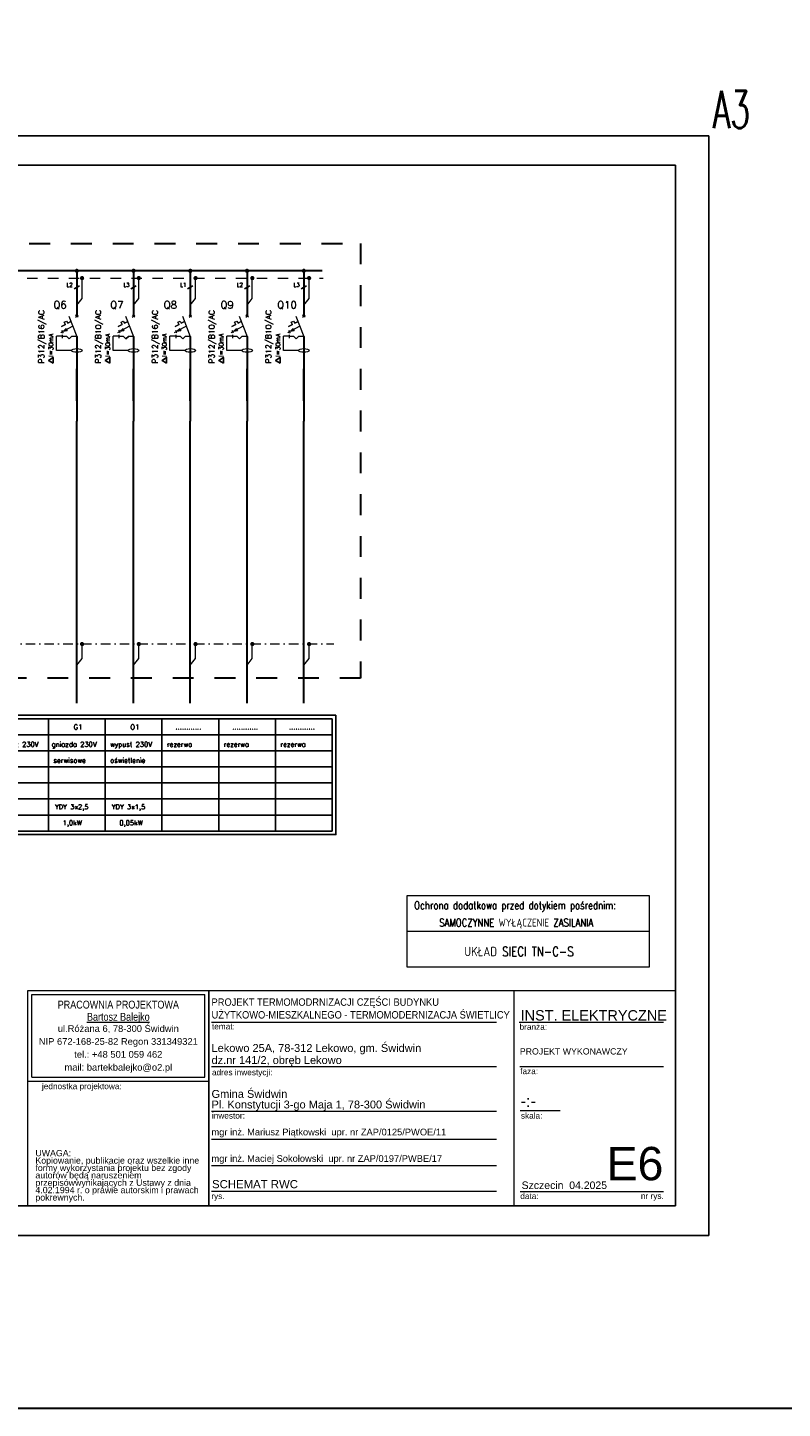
# Model space of a CAD drawing. Extents: x -635870 to -372006, y -44437 to 104716.
# Tile 133 of 221: x -608210 to -587812, y -44437 to -7149. Entities that reach past the tile are written whole.
import ezdxf

# ---------------------------------------------------------------- set-up
doc = ezdxf.new("R2010")
doc.units = 0
doc.header["$MEASUREMENT"] = 0
doc.linetypes.add('DASHDOT', pattern=[25.4, 12.7, -6.35, 0, -6.35])
doc.linetypes.add('Dashed', pattern=[564.444447, 282.222223, -282.222223])
for name, color, linetype, lineweight in [('$ IE INSTALACJA ELEKTRYCZNA', 1, 'Continuous', 30), ('$ IE_APARATY ELEKTRYCZNE', 7, 'Continuous', 0), ('$ IE_OPISY', 7, 'Continuous', 25), ('$ IE_SCHEMAT', 7, 'Continuous', 0), ('ARCH TABELA_Nr_Pióra__1', 252, 'Continuous', 25), ('ARCH TABELA_Nr_Pióra__21', 252, 'Continuous', 9), ('ARCH TABELA_Nr_Pióra__7', 252, 'Continuous', 13)]:
    doc.layers.add(name, color=color, linetype=linetype, lineweight=lineweight)
doc.layers.add('$ IE Tabela', color=7, linetype='Continuous')
doc.styles.add('GENERATED_STYLE_2', font='ARIALN.TTF')
doc.styles.add('GENERATED_STYLE_7', font='arial.ttf')
doc.styles.add('GENERATED_STYLE_8', font='arial.ttf')
doc.styles.add('GENERATED_STYLE_9', font='arial.ttf')
doc.styles.add('ROMANS', font='romans.shx', dxfattribs={"width": 0.85})

# ---------------------------------------------------------------- blocks, each defined once
blk = doc.blocks.new('a3eee')
at = {"layer": '$ IE Tabela'}
for p, q in [((19730.8, 4176.8), (19730.8, 1206.8)), ((23930.8, 4176.8), (19730.8, 4176.8)), ((23930.8, 1206.8), (23930.8, 4176.8)), ((19890.8, 4096.8), (19890.8, 1286.8)), ((23840.8, 4096.8), (19890.8, 4096.8)), ((23840.8, 1286.8), (23840.8, 4096.8)), ((19890.8, 1286.8), (23840.8, 1286.8)), ((19730.8, 1206.8), (23930.8, 1206.8))]:
    blk.add_line(p, q, dxfattribs=at)
at = {"layer": '$ IE Tabela', "style": 'ROMANS', "width": 0.6168}
blk.add_text('A3', height=100, dxfattribs=at).set_placement((23941.8, 4197.5))
blk = doc.blocks.new('*U982')
at = {"layer": '$ IE_APARATY ELEKTRYCZNE'}
h = blk.add_hatch(color=256, dxfattribs=at)
h.paths.add_polyline_path([(2.4, 41.5), (1.1, 43.8), (-6.6, 36.7)])
h.paths.add_polyline_path([(2.4, 41.5), (-6.6, 36.7), (3.6, 39.2)])
for p, q in [((8, 77.6), (29.5, 23)), ((-11.9, 49.2), (-1.1, 55)), ((-1.1, 55), (-11.9, 49.2)), ((-10.9, 39.4), (-8.8, 35.5)), ((18.8, 50.3), (-6.6, 36.7)), ((18.8, 50.3), (-6.6, 36.7)), ((-6.6, 36.7), (1.1, 43.8)), ((-6.6, 36.7), (3.6, 39.2)), ((-4.4, 61.1), (1.8, 64.4)), ((-4.4, 61.1), (1.8, 64.4)), ((-4.4, 61.1), (1.8, 64.4)), ((-1.1, 55), (-4.4, 61.1)), ((-1.1, 55), (-4.4, 61.1)), ((-1.1, 55), (-4.4, 61.1)), ((1.1, 43.8), (3.6, 39.2)), ((1.8, 64.4), (5, 58.3)), ((1.8, 64.4), (5, 58.3)), ((1.8, 64.4), (5, 58.3)), ((5, 58.3), (13.8, 63)), ((13.8, 63), (5, 58.3)), ((-25.7, -15), (-25.7, 23.2)), ((-10, 23.2), (-25.7, 23.2)), ((-8.8, 35.5), (-13.8, 32.8)), ((-10, 27.4), (-10, 18.5)), ((-10, 27.4), (-10, 18.5)), ((2.6, 23), (-10, 23)), ((2.6, 23), (-10, 23)), ((-6.8, 31.6), (-8.8, 35.5)), ((9, 16.2), (2.6, 23)), ((9, 16.2), (2.6, 23)), ((15.4, 23), (9, 16.2)), ((9, 16.2), (15.4, 23)), ((29.5, 23), (15.4, 23)), ((29.5, 23), (15.4, 23)), ((15, -15), (-25.7, -15))]:
    blk.add_line(p, q, dxfattribs=at)
for points in [[(26.1, 75.1), (32.8, 80.1)], [(32.9, 75.1), (26.2, 80.1)]]:
    blk.add_lwpolyline(points, dxfattribs=at)
blk.add_ellipse((29.5, -15), major_axis=(-14.5, 0), ratio=0.333333, dxfattribs=at)
blk = doc.blocks.new('jkld')
at = {"layer": '$ IE_SCHEMAT', "color": 7, "linetype": 'Continuous'}
for p, q in [((622.567, 90.395), (622.567, 90.808)), ((622.417, 90.208), (622.567, 90.395))]:
    blk.add_line(p, q, dxfattribs=at)
at = {"layer": '$ IE_SCHEMAT', "color": 7, "linetype": 'Continuous', "const_width": 0.06, "flags": 128}
blk.add_lwpolyline([(622.537, 90.808, 1), (622.597, 90.808, 1)], format="xyb", close=True, dxfattribs=at)

msp = doc.modelspace()

# ---------------------------------------------------------------- linework, layer by layer
at = {"layer": '$ IE INSTALACJA ELEKTRYCZNA', "color": 7, "linetype": 'Dashed', "lineweight": 0}
msp.add_lwpolyline([(-626850, -13908), (-600222, -13915)], dxfattribs=at)
at = {"layer": '$ IE INSTALACJA ELEKTRYCZNA', "color": 7, "linetype": 'DASHDOT', "lineweight": 0, "ltscale": 20}
msp.add_lwpolyline([(-627568, -23789), (-599932, -23789)], dxfattribs=at)
at = {"layer": '$ IE_OPISY', "color": 7, "linetype": 'Continuous', "ltscale": 3}
for p, q in [((-612248, -25815), (-606113, -25815)), ((-603046, -25815), (-599978, -25815)), ((-609181, -26681), (-607647, -26681)), ((-609181, -26681), (-607647, -26681)), ((-607647, -26681), (-606113, -26681)), ((-607647, -26681), (-606113, -26681)), ((-606113, -26681), (-604579, -26681)), ((-606113, -26681), (-604579, -26681)), ((-604579, -26681), (-603046, -26681)), ((-604579, -26681), (-603046, -26681)), ((-603046, -26681), (-601512, -26681)), ((-603046, -26681), (-601512, -26681)), ((-601512, -26681), (-599978, -26681)), ((-601512, -26681), (-599978, -26681)), ((-609181, -27114), (-607647, -27114)), ((-607647, -27114), (-606113, -27114)), ((-606113, -27114), (-604579, -27114)), ((-604579, -27114), (-603046, -27114)), ((-603046, -27114), (-601512, -27114)), ((-601512, -27114), (-599978, -27114)), ((-609181, -27547), (-607647, -27547)), ((-607647, -27547), (-606113, -27547)), ((-606113, -27547), (-604579, -27547)), ((-604579, -27547), (-603046, -27547)), ((-603046, -27547), (-601512, -27547)), ((-601512, -27547), (-599978, -27547)), ((-609181, -27980), (-607647, -27980)), ((-607647, -27980), (-606113, -27980)), ((-606113, -27980), (-604579, -27980)), ((-604579, -27980), (-603046, -27980)), ((-603046, -27980), (-601512, -27980)), ((-601512, -27980), (-599978, -27980)), ((-609181, -28846), (-607647, -28846)), ((-607647, -28846), (-606113, -28846)), ((-607647, -28846), (-606113, -28846)), ((-606113, -28846), (-604579, -28846)), ((-604579, -28846), (-603046, -28846)), ((-603046, -28846), (-601512, -28846)), ((-603046, -28846), (-601512, -28846)), ((-601512, -28846), (-599978, -28846)), ((-601512, -28846), (-599978, -28846))]:
    msp.add_line(p, q, dxfattribs=at)
at = {"layer": '$ IE_OPISY', "color": 7, "linetype": 'Continuous'}
for p, q in [((-606113, -25815), (-607647, -25815)), ((-604579, -25815), (-606113, -25815)), ((-603046, -25815), (-604579, -25815)), ((-601512, -25815), (-603046, -25815)), ((-599978, -25815), (-601512, -25815)), ((-607647, -26248), (-609181, -26248)), ((-606113, -26248), (-607647, -26248)), ((-604579, -26248), (-606113, -26248)), ((-603046, -26248), (-604579, -26248)), ((-601512, -26248), (-603046, -26248)), ((-599978, -26248), (-601512, -26248)), ((-609181, -28413), (-607647, -28413)), ((-607647, -28413), (-606113, -28413)), ((-606113, -28413), (-604579, -28413)), ((-604579, -28413), (-603046, -28413)), ((-603046, -28413), (-601512, -28413)), ((-601512, -28413), (-599978, -28413))]:
    msp.add_line(p, q, dxfattribs=at)
at = {"layer": '$ IE_OPISY', "color": 7, "lineweight": 0}
for p, q in [((-597955, -30582), (-591413, -30582)), ((-597955, -32520), (-597955, -30582)), ((-591413, -30582), (-591413, -32520)), ((-597955, -31551), (-591413, -31551)), ((-591413, -32520), (-597955, -32520))]:
    msp.add_line(p, q, dxfattribs=at)
at = {"layer": '$ IE_OPISY', "color": 7}
for points in [[(-624829, -28940), (-599878, -28940), (-599878, -25720)], [(-599878, -25720), (-624829, -25720)]]:
    msp.add_lwpolyline(points, dxfattribs=at)
at = {"layer": '$ IE_OPISY', "color": 7, "linetype": 'Continuous', "ltscale": 3}
for points in [[(-607647, -25815), (-607647, -28846)], [(-607647, -25815), (-607647, -28846)], [(-607647, -25815), (-607647, -28846)], [(-606113, -25815), (-606113, -28846)], [(-606113, -25815), (-606113, -28846)], [(-606113, -25815), (-606113, -28846)], [(-606113, -25815), (-606113, -28846)], [(-604579, -25815), (-604579, -28846)], [(-604579, -25815), (-604579, -28846)], [(-604579, -25815), (-604579, -28846)], [(-604579, -25815), (-604579, -28846)], [(-604579, -25815), (-604579, -28846)], [(-604579, -25815), (-604579, -28846)], [(-604579, -25815), (-604579, -28846)], [(-604579, -25815), (-604579, -28846)], [(-604579, -25815), (-604579, -28846)], [(-604579, -25815), (-604579, -28846)], [(-604579, -25815), (-604579, -28846)], [(-604579, -25815), (-604579, -28846)], [(-603046, -25815), (-603046, -28846)], [(-603046, -25815), (-603046, -28846)], [(-603046, -25815), (-603046, -28846)], [(-603046, -25815), (-603046, -28846)], [(-603046, -25815), (-603046, -28846)], [(-603046, -25815), (-603046, -28846)], [(-603046, -25815), (-603046, -28846)], [(-603046, -25815), (-603046, -28846)], [(-601512, -25815), (-601512, -28846)], [(-601512, -25815), (-601512, -28846)], [(-601512, -25815), (-601512, -28846)], [(-601512, -25815), (-601512, -28846)], [(-601512, -25815), (-601512, -28846)], [(-601512, -25815), (-601512, -28846)], [(-601512, -25815), (-601512, -28846)], [(-601512, -25815), (-601512, -28846)], [(-601512, -25815), (-601512, -28846)], [(-601512, -25815), (-601512, -28846)], [(-601512, -25815), (-601512, -28846)], [(-601512, -25815), (-601512, -28846)], [(-601512, -25815), (-601512, -28846)], [(-601512, -25815), (-601512, -28846)], [(-601512, -25815), (-601512, -28846)], [(-601512, -25815), (-601512, -28846)], [(-599978, -25815), (-599978, -28846)], [(-599978, -25815), (-599978, -28846)], [(-599978, -25815), (-599978, -28846)], [(-599978, -25815), (-599978, -28846)], [(-599978, -25815), (-599978, -28846)], [(-599978, -25815), (-599978, -28846)], [(-599978, -25815), (-599978, -28846)], [(-599978, -25815), (-599978, -28846)], [(-607647, -26248), (-607647, -28846)], [(-607647, -26248), (-607647, -28846)], [(-606113, -26248), (-606113, -28846)], [(-606113, -26248), (-606113, -28846)], [(-604579, -26248), (-604579, -28846)], [(-604579, -26248), (-604579, -28846)], [(-603046, -26248), (-603046, -28846)], [(-603046, -26248), (-603046, -28846)], [(-601512, -26248), (-601512, -28846)], [(-601512, -26248), (-601512, -28846)], [(-601512, -26248), (-601512, -28846)], [(-601512, -26248), (-601512, -28846)], [(-599978, -26248), (-599978, -28846)], [(-599978, -26248), (-599978, -28846)]]:
    msp.add_lwpolyline(points, dxfattribs=at)
at = {"layer": '$ IE_SCHEMAT', "color": 1, "linetype": 'Continuous', "lineweight": 30}
for p, q in [((-606880, -13716), (-606880, -14941)), ((-605346, -13716), (-605346, -14941)), ((-603813, -13716), (-603813, -14941)), ((-602279, -13716), (-602279, -14941)), ((-600745, -13716), (-600745, -14941)), ((-606880, -15491), (-606880, -17777)), ((-605346, -15491), (-605346, -17777)), ((-603813, -15491), (-603813, -17777)), ((-602279, -15491), (-602279, -17777)), ((-600745, -15491), (-600745, -17777))]:
    msp.add_line(p, q, dxfattribs=at)
at = {"layer": '$ IE_SCHEMAT', "color": 7, "linetype": 'Continuous', "lineweight": 25}
for p, q in [((-606953, -14202), (-606807, -14118)), ((-605419, -14202), (-605273, -14118)), ((-603885, -14202), (-603740, -14118)), ((-602352, -14202), (-602206, -14118)), ((-600818, -14202), (-600672, -14118))]:
    msp.add_line(p, q, dxfattribs=at)
at = {"layer": '$ IE_SCHEMAT', "color": 7, "linetype": 'Dashed', "ltscale": 50}
for p, q in [((-606738, -14462), (-606738, -13913)), ((-605204, -14462), (-605204, -13913)), ((-603670, -14462), (-603670, -13913)), ((-602137, -14462), (-602137, -13913)), ((-600603, -14462), (-600603, -13913)), ((-606880, -14640), (-606738, -14462)), ((-605346, -14640), (-605204, -14462)), ((-603813, -14640), (-603670, -14462)), ((-602279, -14640), (-602137, -14462)), ((-600745, -14640), (-600603, -14462))]:
    msp.add_line(p, q, dxfattribs=at)
at = {"layer": '$ IE_SCHEMAT', "color": 3, "lineweight": 30, "ltscale": 2}
msp.add_lwpolyline([(-635870, 89477), (-372006, 89477), (-372006, -44437), (-635870, -44437)], close=True, dxfattribs=at)
at = {"layer": '$ IE_SCHEMAT', "color": 3, "linetype": 'Dashed', "lineweight": 30, "ltscale": 2}
msp.add_lwpolyline([(-629617, -12976), (-599209, -12976), (-599209, -24720), (-629617, -24720)], close=True, dxfattribs=at)
at = {"layer": '$ IE_SCHEMAT', "color": 1, "linetype": 'Continuous', "lineweight": 30}
for points in [[(-627689, -13708), (-600246, -13708)], [(-606880, -17231), (-606880, -16359)], [(-605346, -17231), (-605346, -16359)], [(-603813, -17231), (-603813, -16359)], [(-602279, -17231), (-602279, -16359)], [(-600745, -17231), (-600745, -16359)], [(-606880, -25392), (-606880, -17777)], [(-605346, -25392), (-605346, -17777)], [(-603813, -25392), (-603813, -17777)], [(-602279, -25392), (-602279, -17777)], [(-600745, -25392), (-600745, -17777)]]:
    msp.add_lwpolyline(points, dxfattribs=at)
at = {"layer": '$ IE_SCHEMAT', "linetype": 'Continuous', "ltscale": 50, "const_width": 56.9, "flags": 128}
for points in [[(-606908, -13716, 1), (-606852, -13716, 1)], [(-605375, -13716, 1), (-605318, -13716, 1)], [(-603841, -13716, 1), (-603784, -13716, 1)], [(-602307, -13716, 1), (-602250, -13716, 1)], [(-600773, -13716, 1), (-600717, -13716, 1)]]:
    msp.add_lwpolyline(points, format="xyb", close=True, dxfattribs=at)
at = {"layer": '$ IE_SCHEMAT', "color": 7, "linetype": 'Continuous', "const_width": 56.9, "flags": 128}
for points in [[(-606766, -13913, 1), (-606709, -13913, 1)], [(-605233, -13913, 1), (-605176, -13913, 1)], [(-603699, -13913, 1), (-603642, -13913, 1)], [(-602165, -13913, 1), (-602108, -13913, 1)], [(-600631, -13913, 1), (-600574, -13913, 1)]]:
    msp.add_lwpolyline(points, format="xyb", close=True, dxfattribs=at)
at = {"layer": '$ IE_SCHEMAT', "color": 7, "linetype": 'Continuous', "lineweight": 25}
for points in [[(-607521, -16213), (-607644, -16134), (-607521, -16055), (-607521, -16213)], [(-605987, -16213), (-606110, -16134), (-605987, -16055), (-605987, -16213)], [(-604453, -16213), (-604576, -16134), (-604453, -16055), (-604453, -16213)], [(-602919, -16213), (-603043, -16134), (-602919, -16055), (-602919, -16213)], [(-601386, -16213), (-601509, -16134), (-601386, -16055), (-601386, -16213)]]:
    msp.add_lwpolyline(points, dxfattribs=at)
at = {"layer": '$ IE_SCHEMAT', "color": 7, "linetype": 'Continuous', "ltscale": 3}
for points in [[(-604579, -25815), (-604579, -28846)], [(-604579, -25815), (-604579, -28846)], [(-603046, -25815), (-603046, -28846)], [(-601512, -25815), (-601512, -28846)], [(-601512, -25815), (-601512, -28846)], [(-599978, -25815), (-599978, -28846)]]:
    msp.add_lwpolyline(points, dxfattribs=at)
at = {"layer": 'ARCH TABELA_Nr_Pióra__21', "color": 0, "linetype": 'Continuous'}
for p, q in [((-608205, -38967), (-608205, -33156)), ((-608205, -33156), (-603311, -33156)), ((-608205, -35602), (-608205, -33156)), ((-608205, -33156), (-590705, -33156)), ((-603311, -33156), (-603311, -38967)), ((-603311, -35602), (-603311, -33156)), ((-595066, -33156), (-595066, -38967)), ((-590705, -33156), (-590705, -38967)), ((-608098, -35496), (-608098, -33262)), ((-608098, -33262), (-603417, -33262)), ((-603417, -35496), (-603417, -33262)), ((-603311, -38967), (-603311, -33556)), ((-603239, -34006), (-595539, -34006)), ((-594927, -34006), (-591028, -34006)), ((-603239, -35206), (-595539, -35206)), ((-594909, -35206), (-591028, -35206)), ((-608205, -35602), (-603311, -35602)), ((-608098, -35496), (-603417, -35496)), ((-603239, -36406), (-595539, -36406)), ((-594898, -36388), (-593818, -36388)), ((-603239, -37166), (-595539, -37166)), ((-603239, -37880), (-595539, -37880)), ((-603239, -38567), (-595539, -38567)), ((-594898, -38584), (-592616, -38584)), ((-592616, -38584), (-591028, -38584)), ((-608205, -38967), (-603311, -38967)), ((-590705, -38967), (-603311, -38967))]:
    msp.add_line(p, q, dxfattribs=at)

# ---------------------------------------------------------------- block references
at = {"layer": '$ IE Tabela', "transparency": 33554687, "xscale": 10, "yscale": 10, "zscale": 10}
msp.add_blockref('a3eee', (-829112, -51835), dxfattribs=at)
at = {"layer": '$ IE_APARATY ELEKTRYCZNE', "xscale": 10, "yscale": 10, "zscale": 10}
for p in [(-607175, -15716), (-605641, -15716), (-604107, -15716), (-602573, -15716), (-601040, -15716)]:
    msp.add_blockref('*U982', p, dxfattribs=at)
at = {"layer": '$ IE_SCHEMAT', "xscale": 947.6250000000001, "yscale": 947.6250000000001, "zscale": 947.6250000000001}
for p in [(-1196698, -109848), (-1195164, -109848), (-1193631, -109848), (-1192097, -109848), (-1190563, -109848)]:
    msp.add_blockref('jkld', p, dxfattribs=at)

# ---------------------------------------------------------------- texts
at = {"layer": '$ IE_OPISY', "color": 7, "linetype": 'Continuous', "ltscale": 3, "style": 'ROMANS'}
for s, height, p in [('G1', 136.4, (-606968, -26105)), ('O1', 136.4, (-605434, -26105)), ('............', 136.42, (-604216, -26105)), ('............', 136.42, (-602682, -26105)), ('............', 136.42, (-601148, -26105)), ('YDY 3x2,5', 132.7, (-607474, -28259)), ('YDY 3x1,5', 132.7, (-605940, -28259)), ('1,0kW', 132.7, (-607263, -28691)), ('0,05kW', 132.7, (-605729, -28691))]:
    msp.add_text(s, height=height, dxfattribs=at).set_placement(p)
at = {"layer": '$ IE_OPISY', "color": 7, "lineweight": 0, "style": 'ROMANS', "width": 0.8}
for s, height, p in [('Ochrona dodatkowa przed dotykiem pośrednim:', 210.63, (-597763, -30956)), ('SAMOCZYNNE WYŁĄCZENIE ZASILANIA', 210.63, (-597086, -31424)), ('UKŁAD SIECI TN-C-S', 252.75, (-596406, -32225))]:
    msp.add_text(s, height=height, dxfattribs=at).set_placement(p)
at = {"layer": '$ IE_SCHEMAT', "color": 7, "linetype": 'Continuous', "lineweight": 25, "style": 'ROMANS', "width": 0.8}
for s, p in [('L2', (-607154, -14151)), ('L3', (-605620, -14151)), ('L1', (-604086, -14151)), ('L2', (-602553, -14151)), ('L3', (-601019, -14151))]:
    msp.add_text(s, height=113.7, dxfattribs=at).set_placement(p)
at = {"layer": '$ IE_SCHEMAT', "color": 7, "linetype": 'Continuous', "lineweight": 25, "style": 'ROMANS'}
for s, p in [('Q6', (-607512, -14736)), ('Q7', (-605978, -14736)), ('Q8', (-604533, -14736)), ('Q9', (-602999, -14736)), ('Q10', (-601465, -14736))]:
    msp.add_text(s, height=200, dxfattribs=at).set_placement(p)
for s, p in [('P312/B16/AC', (-607761, -16222)), ('P312/B10/AC', (-606227, -16222)), ('P312/B16/AC', (-604693, -16222)), ('P312/B10/AC', (-603160, -16222)), ('P312/B10/AC', (-601626, -16222))]:
    msp.add_text(s, height=150, rotation=90, dxfattribs=at).set_placement(p)
at = {"layer": '$ IE_SCHEMAT', "color": 7, "linetype": 'Continuous', "lineweight": 25, "style": 'ROMANS', "oblique": 5}
for p in [(-607519, -16041), (-605985, -16041), (-604452, -16041), (-602918, -16041), (-601384, -16041)]:
    msp.add_text('I=30mA ', height=120, rotation=90, dxfattribs=at).set_placement(p)
at = {"layer": '$ IE_SCHEMAT', "color": 7, "linetype": 'Continuous', "lineweight": 25, "ltscale": 3, "style": 'ROMANS'}
for s, height, p in [('wypust 230V', 132.67, (-609046, -26572)), ('gniazda 230V', 132.67, (-607561, -26572)), ('wypust 230V', 132.67, (-605978, -26572)), ('rezerwa', 132.7, (-604445, -26572)), ('rezerwa', 132.7, (-602911, -26572)), ('rezerwa', 132.7, (-601377, -26572)), ('oświetlenie', 132.67, (-605978, -27005)), ('serwisowe', 132.7, (-607512, -27005))]:
    msp.add_text(s, height=height, dxfattribs=at).set_placement(p)
at = {"layer": 'ARCH TABELA_Nr_Pióra__1', "color": 0, "linetype": 'Continuous', "insert": (-603239, -33911), "char_height": 200, "attachment_point": 7, "line_spacing_factor": 1.031617, "style": 'GENERATED_STYLE_7'}
msp.add_mtext('\\pxt112.717;\\W0.9;PROJEKT TERMOMODRNIZACJI CZĘŚCI BUDYNKU\\PUŻYTKOWO-MIESZKALNEGO - TERMOMODERNIZACJA ŚWIETLICY', dxfattribs=at)
at = {"layer": 'ARCH TABELA_Nr_Pióra__1', "color": 0, "linetype": 'Continuous', "insert": (-603225, -38271), "char_height": 220, "attachment_point": 1, "style": 'GENERATED_STYLE_9'}
msp.add_mtext('SCHEMAT RWC', dxfattribs=at)
at = {"layer": 'ARCH TABELA_Nr_Pióra__21', "color": 0, "linetype": 'Continuous', "insert": (-603239, -36401), "char_height": 212.77, "attachment_point": 7, "line_spacing_factor": 0.807442, "style": 'GENERATED_STYLE_8'}
msp.add_mtext('{Gmina Świdwin\\PPl. Konstytucji 3-go Maja 1, 78-300 Świdwin}', dxfattribs=at)
at = {"layer": 'ARCH TABELA_Nr_Pióra__7', "color": 0, "linetype": 'Continuous'}
for s, insert, char_height, attachment_point, line_spacing_factor, style in [('{PRACOWNIA PROJEKTOWA\\P\\LBartosz Balejko}', (-605758, -33427), 212.77, 2, 0.926719, 'GENERATED_STYLE_2'), ('Lekowo 25A, 78-312 Lekowo, gm. Świdwin\\Pdz.nr 141/2, obręb Lekowo', (-603239, -35201), 212.77, 7, 0.918867, 'GENERATED_STYLE_8'), ('PROJEKT WYKONAWCZY', (-594909, -34710), 170, 1, 0.923713, 'GENERATED_STYLE_7')]:
    msp.add_mtext(s, dxfattribs=dict(at, insert=insert, char_height=char_height, attachment_point=attachment_point, line_spacing_factor=line_spacing_factor, style=style))
for s, insert, char_height, attachment_point, style in [('INST. ELEKTRYCZNE', (-594888, -33682), 280, 1, 'GENERATED_STYLE_7'), ('{temat:}', (-603228, -34042), 159.6, 1, 'GENERATED_STYLE_8'), ('{branża:}', (-594915, -34054), 159.6, 1, 'GENERATED_STYLE_8'), ('{adres inwestycji:}', (-603228, -35282), 159.58, 1, 'GENERATED_STYLE_8'), ('{faza:}', (-594898, -35251), 159.6, 1, 'GENERATED_STYLE_8'), ('{jednostka projektowa:}', (-607822, -35657), 159.58, 1, 'GENERATED_STYLE_8'), ('-:-', (-594890, -35977), 319.2, 1, 'GENERATED_STYLE_8'), ('{inwestor:}', (-603228, -36451), 159.58, 1, 'GENERATED_STYLE_8'), ('{skala:}', (-594880, -36452), 159.6, 1, 'GENERATED_STYLE_8'), ('mgr inż. Mariusz Piątkowski  upr. nr ZAP/0125/PWOE/11', (-603241, -36884), 180, 1, 'GENERATED_STYLE_7'), ('mgr inż. Maciej Sokołowski  upr. nr ZAP/0197/PWBE/17', (-603241, -37599), 180, 1, 'GENERATED_STYLE_7'), ('E6', (-591028, -37376), 900, 3, 'GENERATED_STYLE_7'), ('Szczecin  04.2025', (-594859, -38309), 202.13, 1, 'GENERATED_STYLE_8'), ('{rys.}', (-603246, -38624), 159.6, 1, 'GENERATED_STYLE_8'), ('{data:}', (-594896, -38624), 159.6, 1, 'GENERATED_STYLE_8'), ('{nr rys.}', (-591636, -38621), 159.6, 1, 'GENERATED_STYLE_8')]:
    msp.add_mtext(s, dxfattribs=dict(at, insert=insert, char_height=char_height, attachment_point=attachment_point, style=style))
at = {"layer": 'ARCH TABELA_Nr_Pióra__7', "color": 0, "linetype": 'Continuous', "style": 'GENERATED_STYLE_8'}
for s, insert, char_height, width, attachment_point, line_spacing_factor in [('{ul.Różana 6, 78-300 Świdwin\\PNIP 672-168-25-82 Regon 331349321\\Ptel.: +48 501 059 462\\Pmail: bartekbalejko@o2.pl}', (-605758, -34089), 180.85, 4680.85, 2, 1.156383), ('{UWAGA:\\PKopiowanie, publikacje oraz wszelkie inne formy wykorzystania projektu bez zgody autorów będą naruszeniem przepisówwynikających z Ustawy z dnia 4.02.1994 r. o prawie autorskim i prawach pokrewnych.}', (-607999, -37457), 170.213, 4483.41, 1, 0.703415)]:
    msp.add_mtext(s, dxfattribs=dict(at, insert=insert, char_height=char_height, width=width, attachment_point=attachment_point, line_spacing_factor=line_spacing_factor))

doc.saveas('drawing.dxf')
